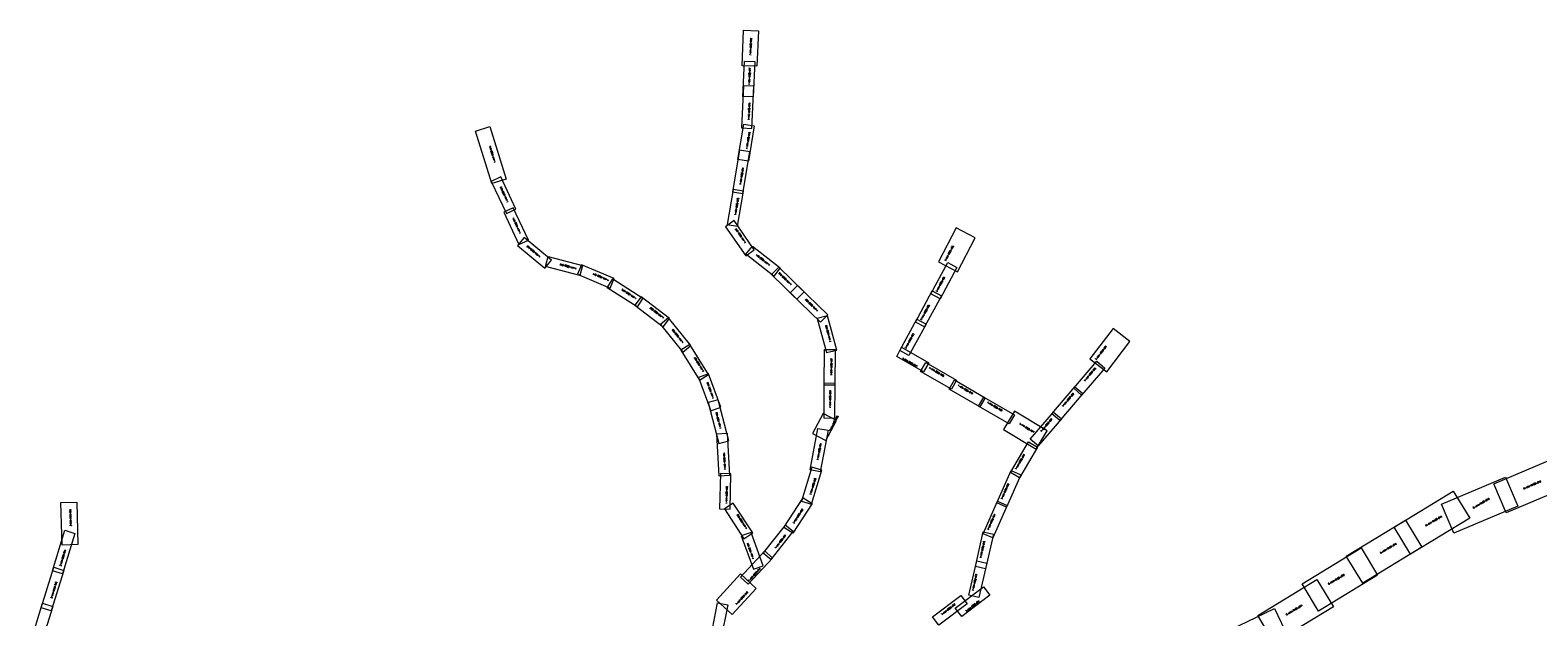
# Model space of a CAD drawing. Header units: metres. Extents: x 3439820 to 3477866, y 5467250 to 5490835.
# Tile 7 of 8: x 3457090 to 3467425, y 5486320 to 5490341. Entities that reach past the tile are written whole.
import ezdxf
from ezdxf.enums import TextEntityAlignment as Align

# ---------------------------------------------------------------- set-up
doc = ezdxf.new("R2010")
doc.units = ezdxf.units.M
doc.header["$MEASUREMENT"] = 0
for name, color, linetype, lineweight in [('1_XXX_0020_Blattnummer', 7, 'Continuous', 0), ('1_XXX_0020_Blattschnitt', 7, 'Continuous', 0), ('1_XXX_0022_Blattnummer', 7, 'Continuous', 0), ('1_XXX_0022_Blattschnitt', 7, 'Continuous', 0), ('1_XXX_0023_Blattnummer', 7, 'Continuous', 0), ('1_XXX_0023_Blattschnitt', 7, 'Continuous', 0), ('1_XXX_0025_Blattnummer', 7, 'Continuous', 0), ('1_XXX_0025_Blattschnitt', 7, 'Continuous', 0), ('1_XXX_0026_Blattnummer', 7, 'Continuous', 0), ('1_XXX_0026_Blattschnitt', 7, 'Continuous', 0), ('3_XXX_0006_Blattnummer', 7, 'Continuous', 0), ('3_XXX_0006_Blattschnitt', 7, 'Continuous', 0), ('5_XXX_9400_Blattnummern', 7, 'Continuous', 0), ('5_XXX_9400_Blattschnitt', 7, 'Continuous', 0)]:
    doc.layers.add(name, color=color, linetype=linetype, lineweight=lineweight)
doc.styles.add('arial', font='arial.ttf')
doc.styles.get("Standard").update_dxf_attribs({"font": 'txt.shx'})
doc.styles.add('Style-STANDARD', font='STANDARD.shx')

msp = doc.modelspace()

# ---------------------------------------------------------------- linework, layer by layer
at = {"layer": '1_XXX_0020_Blattschnitt'}
for points in [[(3462178, 5486723), (3462125, 5486772), (3461960, 5486593), (3462012, 5486544)], [(3461794, 5486435), (3461902, 5486336), (3462067, 5486515), (3461960, 5486614)], [(3461802, 5486417), (3461872, 5486403), (3461825, 5486164), (3461755, 5486178)]]:
    msp.add_3dface(points, dxfattribs=at)
at = {"layer": '1_XXX_0022_Blattschnitt'}
for points in [[(3460143, 5489650), (3460240, 5489680), (3460353, 5489321), (3460255, 5489291)], [(3460316, 5489335), (3460251, 5489304), (3460354, 5489084), (3460419, 5489114)], [(3460401, 5489123), (3460336, 5489093), (3460440, 5488872), (3460505, 5488903)], [(3460477, 5488921), (3460431, 5488866), (3460617, 5488709), (3460663, 5488764)], [(3460622, 5488721), (3460641, 5488791), (3460876, 5488728), (3460858, 5488659)], [(3460869, 5488734), (3460841, 5488668), (3461065, 5488573), (3461093, 5488639)], [(3461045, 5488576), (3461084, 5488637), (3461289, 5488505), (3461250, 5488445)], [(3461279, 5488513), (3461235, 5488456), (3461428, 5488308), (3461472, 5488364)], [(3461466, 5488369), (3461410, 5488324), (3461563, 5488134), (3461619, 5488179)], [(3461611, 5488187), (3461550, 5488149), (3461679, 5487943), (3461740, 5487981)], [(3461740, 5487985), (3461672, 5487960), (3461757, 5487732), (3461824, 5487757)], [(3461807, 5487808), (3461737, 5487789), (3461810, 5487509), (3461880, 5487527)], [(3461797, 5487575), (3461868, 5487579), (3461884, 5487289), (3461813, 5487285)], [(3461894, 5487301), (3461822, 5487303), (3461816, 5487060), (3461888, 5487058)], [(3461909, 5487099), (3461849, 5487060), (3461983, 5486856), (3462043, 5486896)], [(3462033, 5486899), (3461965, 5486875), (3462048, 5486646), (3462115, 5486670)]]:
    msp.add_3dface(points, dxfattribs=at)
at = {"layer": '1_XXX_0023_Blattschnitt'}
for points in [[(3461980, 5490341), (3462082, 5490337), (3462072, 5490094), (3461970, 5490098)], [(3461986, 5490130), (3462057, 5490127), (3462047, 5489884), (3461976, 5489887)], [(3462050, 5489957), (3461979, 5489960), (3461967, 5489671), (3462038, 5489668)], [(3461982, 5489696), (3462053, 5489685), (3462013, 5489444), (3461942, 5489456)], [(3462023, 5489507), (3461953, 5489518), (3461905, 5489233), (3461976, 5489221)], [(3461979, 5489238), (3461908, 5489250), (3461868, 5489010), (3461939, 5488998)], [(3461915, 5489036), (3461856, 5488994), (3461995, 5488795), (3462054, 5488836)], [(3461996, 5488806), (3462041, 5488862), (3462232, 5488712), (3462188, 5488655)], [(3462221, 5488718), (3462171, 5488667), (3462345, 5488497), (3462395, 5488548)], [(3462350, 5488592), (3462300, 5488541), (3462507, 5488339), (3462558, 5488390)], [(3462556, 5488384), (3462486, 5488366), (3462549, 5488131), (3462619, 5488149)], [(3462536, 5488152), (3462608, 5488152), (3462606, 5487908), (3462534, 5487909)], [(3462534, 5487924), (3462606, 5487923), (3462604, 5487680), (3462532, 5487681)], [(3462618, 5487666), (3462527, 5487715), (3462454, 5487577), (3462544, 5487528)], [(3462489, 5487612), (3462560, 5487599), (3462506, 5487314), (3462436, 5487328)], [(3462517, 5487326), (3462448, 5487346), (3462378, 5487113), (3462447, 5487093)], [(3462389, 5487137), (3462450, 5487097), (3462317, 5486893), (3462257, 5486932)], [(3462321, 5486905), (3462265, 5486949), (3462114, 5486758), (3462170, 5486714)]]:
    msp.add_3dface(points, dxfattribs=at)
at = {"layer": '1_XXX_0025_Blattschnitt'}
for points in [[(3463317, 5488754), (3463447, 5488686), (3463568, 5488919), (3463438, 5488986)], [(3463380, 5488749), (3463443, 5488715), (3463327, 5488501), (3463264, 5488535)], [(3463274, 5488555), (3463337, 5488520), (3463221, 5488307), (3463158, 5488341)], [(3463168, 5488360), (3463231, 5488326), (3463114, 5488112), (3463052, 5488146)], [(3463250, 5488061), (3463214, 5487999), (3463031, 5488105), (3463064, 5488168)], [(3463441, 5487942), (3463405, 5487880), (3463194, 5488002), (3463230, 5488064)], [(3463637, 5487822), (3463601, 5487760), (3463390, 5487881), (3463426, 5487944)], [(3463838, 5487706), (3463802, 5487644), (3463592, 5487765), (3463628, 5487827)], [(3463838, 5487730), (3463762, 5487604), (3463987, 5487470), (3464062, 5487595)], [(3463933, 5487520), (3463995, 5487484), (3463872, 5487274), (3463810, 5487310)], [(3463815, 5487323), (3463881, 5487294), (3463782, 5487072), (3463716, 5487101)], [(3463721, 5487113), (3463787, 5487083), (3463688, 5486861), (3463622, 5486890)], [(3463624, 5486903), (3463694, 5486887), (3463640, 5486649), (3463570, 5486665)], [(3463579, 5486705), (3463649, 5486689), (3463594, 5486452), (3463524, 5486468)], [(3463626, 5486527), (3463669, 5486470), (3463476, 5486322), (3463432, 5486380)], [(3463469, 5486467), (3463513, 5486410), (3463319, 5486263), (3463276, 5486320)]]:
    msp.add_3dface(points, dxfattribs=at)
at = {"layer": '1_XXX_0026_Blattschnitt'}
for points in [[(3464354, 5488088), (3464470, 5488000), (3464629, 5488208), (3464513, 5488297)], [(3464402, 5488072), (3464456, 5488025), (3464298, 5487840), (3464244, 5487887)], [(3464252, 5487897), (3464307, 5487851), (3464148, 5487666), (3464094, 5487712)], [(3464104, 5487724), (3464159, 5487678), (3464000, 5487493), (3463946, 5487539)]]:
    msp.add_3dface(points, dxfattribs=at)
at = {"layer": '3_XXX_0006_Blattschnitt'}
for points in [[(3457409, 5487106), (3457417, 5486815), (3457308, 5486812), (3457300, 5487103)], [(3457397, 5486892), (3457312, 5486614), (3457242, 5486636), (3457327, 5486914)], [(3457320, 5486639), (3457234, 5486361), (3457166, 5486383), (3457251, 5486660)], [(3457244, 5486392), (3457158, 5486114), (3457090, 5486135), (3457175, 5486413)]]:
    msp.add_3dface(points, dxfattribs=at)
at = {"layer": '5_XXX_9400_Blattschnitt'}
for points in [[(3467124, 5487233, 99), (3467561, 5487418, 99), (3467646, 5487218, 99), (3467208, 5487033, 99)], [(3466766, 5487093, 99), (3467203, 5487278, 99), (3467288, 5487078, 99), (3466850, 5486893, 99)], [(3466440, 5486936, 99), (3466846, 5487182, 99), (3466959, 5486996, 99), (3466552, 5486750, 99)], [(3466112, 5486737, 99), (3466518, 5486983, 99), (3466631, 5486797, 99), (3466225, 5486551, 99)], [(3465809, 5486546, 99), (3466215, 5486793, 99), (3466327, 5486607, 99), (3465921, 5486360, 99)], [(3465505, 5486329, 99), (3465911, 5486576, 99), (3466024, 5486390, 99), (3465618, 5486143, 99)], [(3465192, 5486173, 99), (3465621, 5486377, 99), (3465714, 5486180, 99), (3465285, 5485976, 99)]]:
    msp.add_3dface(points, dxfattribs=at)

# ---------------------------------------------------------------- texts
at = {"layer": '1_XXX_0020_Blattnummer', "char_height": 10, "attachment_point": 7, "line_spacing_factor": 0.6, "style": 'arial'}
for s, insert, rotation in [('{\\Fstandard|c0;1-XXX-0020-011}', (3462019, 5486564), 47.2003), ('{\\Fstandard|c0;1-XXX-0020-010}', (3461932, 5486402), 47.199)]:
    msp.add_mtext(s, dxfattribs=dict(at, insert=insert, rotation=rotation))
at = {"layer": '1_XXX_0022_Blattnummer', "char_height": 10, "attachment_point": 7, "line_spacing_factor": 0.6, "style": 'arial'}
for s, insert, rotation in [('{\\Fstandard|c0;1-XXX-0022-016}', (3460281, 5489436), 107.4009), ('{\\Fstandard|c0;1-XXX-0022-015}', (3460369, 5489164), 115.1953), ('{\\Fstandard|c0;1-XXX-0022-014}', (3460455, 5488951), 115.1953), ('{\\Fstandard|c0;1-XXX-0022-013}', (3460589, 5488791), 139.8706), ('{\\Fstandard|c0;1-XXX-0022-012}', (3460837, 5488711), 165.1317), ('{\\Fstandard|c0;1-XXX-0022-011}', (3461058, 5488631), 156.9704), ('{\\Fstandard|c0;1-XXX-0022-010}', (3461248, 5488505), 147.3747), ('{\\Fstandard|c0;1-XXX-0022-009}', (3461436, 5488372), 142.4996), ('{\\Fstandard|c0;1-XXX-0022-008}', (3461570, 5488202), 128.7296), ('{\\Fstandard|c0;1-XXX-0022-007}', (3461710, 5488004), 121.9541), ('{\\Fstandard|c0;1-XXX-0022-006}', (3461778, 5487819), 110.3122), ('{\\Fstandard|c0;1-XXX-0022-005}', (3461828, 5487611), 104.5957), ('{\\Fstandard|c0;1-XXX-0022-004}', (3461858, 5487330), 93.1708), ('{\\Fstandard|c0;1-XXX-0022-003}', (3461868, 5487098), 88.5515), ('{\\Fstandard|c0;1-XXX-0022-002}', (3462006, 5486927), 123.3468), ('{\\Fstandard|c0;1-XXX-0022-001}', (3462052, 5486719), 109.7608)]:
    msp.add_mtext(s, dxfattribs=dict(at, insert=insert, rotation=rotation))
at = {"layer": '1_XXX_0023_Blattnummer', "char_height": 10, "attachment_point": 7, "line_spacing_factor": 0.6, "style": 'arial'}
for s, insert, rotation in [('{\\Fstandard|c0;1-XXX-0023-018}', (3462032, 5490169), 87.6056), ('{\\Fstandard|c0;1-XXX-0023-017}', (3462024, 5489968), 87.6056), ('{\\Fstandard|c0;1-XXX-0023-016}', (3462021, 5489726), 87.6056), ('{\\Fstandard|c0;1-XXX-0023-015}', (3462007, 5489527), 80.5897), ('{\\Fstandard|c0;1-XXX-0023-014}', (3461963, 5489283), 80.5897), ('{\\Fstandard|c0;1-XXX-0023-013}', (3461929, 5489075), 80.5897), ('{\\Fstandard|c0;1-XXX-0023-012}', (3461998, 5488887), 124.8779), ('{\\Fstandard|c0;1-XXX-0023-011}', (3462163, 5488734), 141.8502), ('{\\Fstandard|c0;1-XXX-0023-010}', (3462311, 5488600), 135.7697), ('{\\Fstandard|c0;1-XXX-0023-009}', (3462493, 5488419), 135.7697), ('{\\Fstandard|c0;1-XXX-0023-008}', (3462581, 5488206), 104.9572), ('{\\Fstandard|c0;1-XXX-0023-007}', (3462587, 5487976), 89.4965), ('{\\Fstandard|c0;1-XXX-0023-006}', (3462579, 5487754), 89.4965), ('{\\Fstandard|c0;1-XXX-0023-005}', (3462575, 5487592), 61.8413), ('{\\Fstandard|c0;1-XXX-0023-004}', (3462493, 5487395), 79.2859), ('{\\Fstandard|c0;1-XXX-0023-003}', (3462444, 5487157), 73.338), ('{\\Fstandard|c0;1-XXX-0023-002}', (3462326, 5486959), 56.9795), ('{\\Fstandard|c0;1-XXX-0023-001}', (3462201, 5486788), 51.6863)]:
    msp.add_mtext(s, dxfattribs=dict(at, insert=insert, rotation=rotation))
at = {"layer": '1_XXX_0025_Blattnummer', "char_height": 10, "attachment_point": 7, "line_spacing_factor": 0.6, "style": 'arial'}
for s, insert, rotation in [('{\\Fstandard|c0;1-XXX-0025-025}', (3463367, 5488758), 62.5535), ('{\\Fstandard|c0;1-XXX-0025-024}', (3463307, 5488547), 61.7515), ('{\\Fstandard|c0;1-XXX-0025-023}', (3463201, 5488353), 61.7515), ('{\\Fstandard|c0;1-XXX-0025-022}', (3463095, 5488158), 61.7515), ('{\\Fstandard|c0;1-XXX-0025-021}', (3463067, 5488089), 330.3572), ('{\\Fstandard|c0;1-XXX-0025-020}', (3463250, 5488024), 330.3572), ('{\\Fstandard|c0;1-XXX-0025-019}', (3463447, 5487903), 330.3572), ('{\\Fstandard|c0;1-XXX-0025-018}', (3463648, 5487787), 330.3572), ('{\\Fstandard|c0;1-XXX-0025-017}', (3463869, 5487641), 329.013), ('{\\Fstandard|c0;1-XXX-0025-016}', (3463850, 5487330), 59.8808), ('{\\Fstandard|c0;1-XXX-0025-015}', (3463754, 5487125), 66.3819), ('{\\Fstandard|c0;1-XXX-0025-014}', (3463660, 5486915), 66.3819), ('{\\Fstandard|c0;1-XXX-0025-013}', (3463610, 5486724), 77.4603), ('{\\Fstandard|c0;1-XXX-0025-012}', (3463557, 5486499), 77.4603), ('{\\Fstandard|c0;1-XXX-0025-010}', (3463340, 5486332), 37.5791), ('{\\Fstandard|c0;1-XXX-0025-011}', (3463507, 5486355), 37.5791)]:
    msp.add_mtext(s, dxfattribs=dict(at, insert=insert, rotation=rotation))
at = {"layer": '1_XXX_0026_Blattnummer', "char_height": 10, "attachment_point": 7, "line_spacing_factor": 0.6, "style": 'arial'}
for s, insert, rotation in [('{\\Fstandard|c0;1-XXX-0026-004}', (3464399, 5488081), 52.6877), ('{\\Fstandard|c0;1-XXX-0026-003}', (3464321, 5487934), 49.7834), ('{\\Fstandard|c0;1-XXX-0026-002}', (3464171, 5487760), 49.7834), ('{\\Fstandard|c0;1-XXX-0026-001}', (3464023, 5487587), 49.7834)]:
    msp.add_mtext(s, dxfattribs=dict(at, insert=insert, rotation=rotation))
at = {"layer": '3_XXX_0006_Blattnummer', "style": 'Style-STANDARD'}
for s, rotation, p in [('3-XXX-0006-215', 91.5863, (3457373, 5486942)), ('3-XXX-0006-214', 72.9187, (3457301, 5486667)), ('3-XXX-0006-213', 72.9187, (3457240, 5486447))]:
    msp.add_text(s, height=10, rotation=rotation, dxfattribs=at).set_placement(p)
at = {"layer": '5_XXX_9400_Blattnummern'}
for s, rotation, p in [('5-XXX-9400-016', 23.2163, (3467326, 5487204)), ('5-XXX-9400-015', 30.3705, (3466979, 5487071)), ('5-XXX-9400-014', 30.3705, (3466654, 5486950)), ('5-XXX-9400-013', 30.3705, (3466342, 5486762)), ('5-XXX-9400-012', 30.3705, (3465986, 5486549)), ('5-XXX-9400-011', 30.3705, (3465697, 5486339))]:
    msp.add_text(s, height=10, rotation=rotation, dxfattribs=at).set_placement(p, align=Align.TOP_LEFT)

doc.saveas('drawing.dxf')
